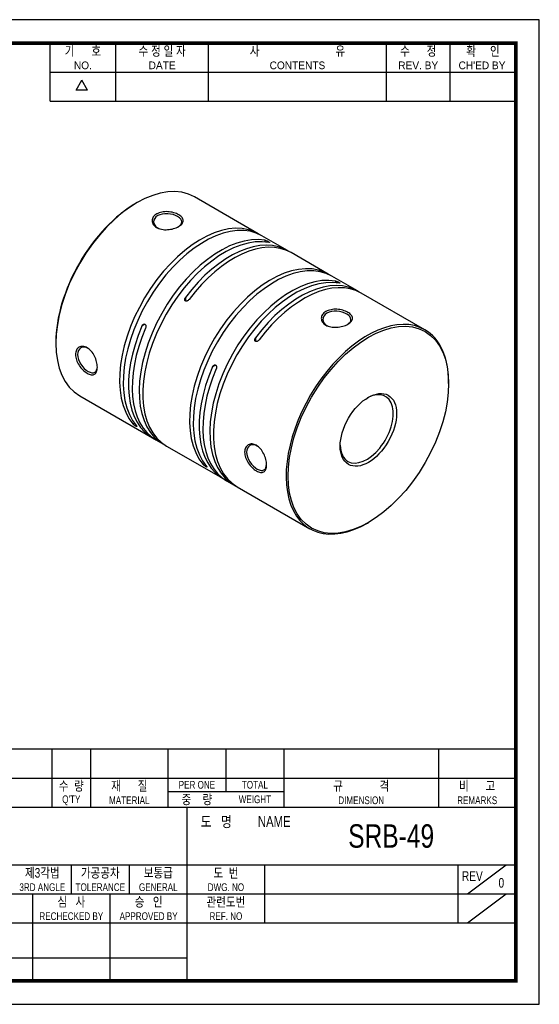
# Model space of a CAD drawing. Header units: millimetres. Extents: x 0 to 297, y 0 to 210.
# Tile 2 of 2: x 186 to 297, y 0 to 210. Entities that reach past the tile are written whole.
import ezdxf
from ezdxf.enums import TextEntityAlignment as Align

# ---------------------------------------------------------------- set-up
doc = ezdxf.new("R2010")
doc.units = ezdxf.units.MM
doc.header["$LTSCALE"] = 5
doc.layers.get('0').update_dxf_attribs({"linetype": 'CONTINUOUS'})
doc.layers.add('BM', color=2, linetype='CONTINUOUS')
doc.layers.add('D', color=7, linetype='CONTINUOUS')
doc.styles.get("Standard").update_dxf_attribs({"font": 'Gulim.ttf', "width": 0.8, "height": 3})

msp = doc.modelspace()

# ---------------------------------------------------------------- linework, layer by layer
for p, q in [((192.71392, 192.64074), (192.71392, 205)), ((206.72109, 192.64074), (206.72109, 205)), ((226.49591, 192.64074), (226.49591, 205)), ((264.39765, 192.64074), (264.39765, 205)), ((277.99284, 192.64074), (277.99284, 205)), ((192.71392, 198.82037), (291.58802, 198.82037)), ((198.25647, 194.97648), (199.49239, 197.11716)), ((200.72832, 194.97648), (199.49239, 197.11716)), ((200.72832, 194.97648), (198.25647, 194.97648)), ((192.71392, 192.64074), (291.58802, 192.64074)), ((292, 54.43705), (147.8086, 54.43705)), ((193.1259, 54.43705), (193.1259, 42.07779)), ((201.36541, 54.43705), (201.36541, 42.07779)), ((217.84443, 54.43705), (217.84443, 42.07779)), ((230.20369, 54.43705), (230.20369, 45.37359)), ((242.56295, 54.43705), (242.56295, 42.07779)), ((275.52098, 54.43705), (275.52098, 42.07779)), ((147.8086, 48.25742), (292, 48.25742)), ((217.84443, 45.37359), (242.56295, 45.37359)), ((147.8086, 42.07779), (292, 42.07779)), ((221.96418, 5), (221.96418, 42.07779)), ((147.8086, 29.71852), (292, 29.71852)), ((197.24565, 29.71852), (197.24565, 23.53889)), ((209.60492, 29.71852), (209.60492, 23.53889)), ((238.4432, 29.71852), (238.4432, 17.35926)), ((279.64074, 29.71852), (279.64074, 17.35926)), ((281.70061, 23.53889), (289.94012, 29.71852)), ((147.8086, 23.53889), (221.96418, 23.53889)), ((189.00615, 23.53889), (189.00615, 5)), ((205.48516, 23.53889), (205.48516, 5)), ((221.96418, 23.53889), (292, 23.53889)), ((281.70061, 17.35926), (289.94012, 23.53889)), ((147.8086, 17.35926), (292, 17.35926)), ((147.8086, 9.87984), (221.96418, 9.87984))]:
    msp.add_line(p, q)
msp.add_lwpolyline([(297, 210), (0, 210), (0, 0), (297, 0)], close=True)
msp.add_lwpolyline([(292, 205, 0.8, 0.8, 0), (5, 205, 0.8, 0.8, 0), (5, 5, 0.8, 0.8, 0), (292, 5, 0.8, 0.8, 0)], format="xyseb", close=True)
at = {"layer": 'BM', "ltscale": 25.4}
for p, q in [((211.28349, 170.98296), (211.07136, 170.86049)), ((237.10994, 164.35805), (223.53349, 172.19642)), ((243.33248, 160.76547), (237.88776, 163.90898)), ((238.54246, 162.60128), (238.54246, 162.9429)), ((252.0299, 155.74401), (244.1103, 160.31639)), ((258.25244, 152.15143), (252.80771, 155.29494)), ((253.60383, 153.90559), (253.60383, 154.24721)), ((272.6067, 143.86399), (259.03025, 151.70235)), ((221.5719, 150.7771), (221.5719, 150.02429)), ((212.94097, 145.03635), (212.28902, 144.65994)), ((193.95938, 141.22166), (193.95938, 140.97671)), ((236.49185, 142.16306), (236.49185, 141.41025)), ((228.00235, 136.34066), (227.35039, 135.96425)), ((277.68082, 132.4035), (277.68082, 132.64845)), ((199.03349, 129.76117), (214.51913, 120.82054)), ((210.37983, 123.79845), (210.67568, 123.96926)), ((215.29695, 120.37146), (216.78187, 119.51414)), ((217.55969, 119.06507), (229.58051, 112.12485)), ((225.29978, 115.18441), (225.59564, 115.35522)), ((230.35832, 111.67577), (231.84325, 110.81845)), ((232.62106, 110.36938), (248.1067, 101.42874)), ((260.3567, 102.6422), (260.56884, 102.76467))]:
    msp.add_line(p, q, dxfattribs=at)
for centre, major_axis, start_param, end_param in [((211.28349, 150.9788), (-12.25, -21.21762), 3.141592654, 6.283185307), ((211.07136, 151.10127), (12.1, 20.95781), 0.785398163, 2.35619449), ((224.85994, 143.14043), (-12.25, -21.21762), 3.109839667, 6.078930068), ((225.63776, 142.69136), (-12.25, -21.21762), 3.141592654, 6.078930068), ((229.03187, 140.73176), (12.25, 21.21762), 0.204255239, 3.173345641), ((229.80969, 140.28269), (12.25, 21.21762), 0.204255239, 3.141592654), ((231.08248, 139.54784), (-12.25, -21.21762), 3.109839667, 4.508133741), ((231.8603, 139.09877), (-12.25, -21.21762), 3.141592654, 4.508133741), ((239.7799, 134.52639), (-12.25, -21.21762), 3.109839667, 6.078930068), ((240.55771, 134.07732), (-12.25, -21.21762), 3.141592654, 6.078930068), ((244.09325, 132.03608), (12.25, 21.21762), 0.204255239, 3.173345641), ((246.00244, 130.93381), (-12.25, -21.21762), 3.109839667, 4.508133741), ((244.87106, 131.587), (12.25, 21.21762), 0.204255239, 3.141592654), ((246.78025, 130.48473), (-12.25, -21.21762), 3.141592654, 4.508133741), ((260.3567, 122.64636), (12.25, 21.21762), 0, 3.926990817), ((226.76913, 142.03816), (12.25, 21.21762), 1.775051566, 3.173345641), ((227.54695, 141.58909), (12.25, 21.21762), 1.775051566, 3.141592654), ((260.3567, 122.64636), (12.25, 21.21762), 5.497787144, 6.283185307), ((241.83051, 133.34247), (12.25, 21.21762), 1.775051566, 3.173345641), ((242.60832, 132.8934), (12.25, 21.21762), 1.775051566, 3.141592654), ((260.21528, 122.72801), (-4, -6.9282), 0, 3.896209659), ((260.21528, 122.72801), (-4, -6.9282), 5.528568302, 6.283185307)]:
    msp.add_ellipse(centre, major_axis=major_axis, ratio=0.577350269, start_param=start_param, end_param=end_param, dxfattribs=at)
for major_axis in [(-12.1, -20.95781), (4.25, 7.36122)]:
    msp.add_ellipse((260.56884, 122.52389), major_axis=major_axis, ratio=0.577350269, dxfattribs=at)
for points, knots in [([(220.12233, 165.87986), (219.81342, 165.70152), (219.07132, 165.39787), (217.77125, 165.16577), (216.47191, 165.24093), (215.36401, 165.62852), (214.63767, 166.29959), (214.37988, 167.12244), (214.65346, 167.9472), (215.39283, 168.62035), (216.50648, 169.01728), (217.80817, 169.10205), (219.10767, 168.88055), (220.21588, 168.42978), (220.94169, 167.82157), (221.19786, 167.14421), (220.92272, 166.46672), (220.43127, 166.05821), (220.12233, 165.87986)], [0, 0, 0, 0, 0.062860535, 0.125504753, 0.187822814, 0.249918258, 0.312038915, 0.374410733, 0.437045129, 0.499995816, 0.562935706, 0.625560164, 0.68794678, 0.750085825, 0.812175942, 0.874483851, 0.93713323, 1, 1, 1, 1]), ([(220.02716, 165.82837), (220.50977, 166.13634), (221.08967, 166.91959), (220.14027, 168.10799), (217.78985, 168.80979), (215.43764, 168.38543), (214.46407, 166.88944), (215.16941, 165.8073), (215.86332, 165.46886), (215.96945, 165.42497)], [0.0090712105, 0.0090712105, 0.0090712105, 0.0090712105, 0.1250181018, 0.2499178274, 0.3749529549, 0.5000030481, 0.6250751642, 0.7500768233, 0.771282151, 0.771282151, 0.771282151, 0.771282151]), ([(238.54246, 162.9429), (238.59752, 162.93293), (238.66522, 162.9154), (238.73971, 162.89168), (238.80921, 162.86956), (238.88719, 162.8412), (238.9662, 162.80899), (239.02107, 162.78662), (239.07785, 162.76181), (239.13201, 162.73638), (239.18647, 162.71081), (239.23991, 162.68381), (239.2862, 162.65835)], [0, 0, 0, 0, 0.1477984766, 0.1477984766, 0.1477984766, 0.28581477, 0.28581477, 0.28581477, 0.3809519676, 0.3809519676, 0.3809519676, 0.4769303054, 0.4769303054, 0.4769303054, 0.4769303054]), ([(239.2862, 162.65835), (239.29798, 162.65187), (239.30936, 162.64546), (239.32028, 162.63916), (239.35822, 162.61725), (239.39093, 162.59635), (239.41584, 162.57819), (239.44068, 162.56008), (239.45853, 162.54417), (239.46907, 162.5312)], [0.4769303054, 0.4769303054, 0.4769303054, 0.4769303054, 0.5008978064, 0.5008978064, 0.5008978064, 0.5854545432, 0.5854545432, 0.5854545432, 0.6695897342, 0.6695897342, 0.6695897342, 0.6695897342]), ([(239.47988, 162.49863), (239.47551, 162.48946), (239.46146, 162.48426), (239.43971, 162.48271), (239.41195, 162.48074), (239.37086, 162.48467), (239.32028, 162.49383)], [0.7594255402, 0.7594255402, 0.7594255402, 0.7594255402, 0.8648446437, 0.8648446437, 0.8648446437, 1, 1, 1, 1]), ([(253.60383, 154.24721), (253.6589, 154.23724), (253.72659, 154.21971), (253.80108, 154.196), (253.87058, 154.17387), (253.94857, 154.14551), (254.02757, 154.1133), (254.08245, 154.09093), (254.13922, 154.06612), (254.19339, 154.04069), (254.24784, 154.01512), (254.30129, 153.98812), (254.34758, 153.96266), (254.35935, 153.95618), (254.37074, 153.94977), (254.38165, 153.94347), (254.4196, 153.92156), (254.4523, 153.90066), (254.47721, 153.8825), (254.50205, 153.86439), (254.5199, 153.84849), (254.53044, 153.83551), (254.54171, 153.82165), (254.54499, 153.81077), (254.54126, 153.80294), (254.53688, 153.79378), (254.52284, 153.78857), (254.50109, 153.78703)], [0, 0, 0, 0, 0.1477984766, 0.1477984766, 0.1477984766, 0.28581477, 0.28581477, 0.28581477, 0.3809519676, 0.3809519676, 0.3809519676, 0.4769303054, 0.4769303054, 0.4769303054, 0.5008978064, 0.5008978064, 0.5008978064, 0.5854545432, 0.5854545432, 0.5854545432, 0.6695897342, 0.6695897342, 0.6695897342, 0.7594255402, 0.7594255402, 0.7594255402, 0.8648446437, 0.8648446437, 0.8648446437, 0.8648446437]), ([(221.60597, 150.00731), (221.5942, 150.01231), (221.58281, 150.01799), (221.5719, 150.02429), (221.53395, 150.04619), (221.50125, 150.07639), (221.47634, 150.11175), (221.4515, 150.14701), (221.43365, 150.18823), (221.42311, 150.23184), (221.41184, 150.27844), (221.40856, 150.32879), (221.41229, 150.37948), (221.41666, 150.4389), (221.43071, 150.50011), (221.45246, 150.55936), (221.48022, 150.63501), (221.52131, 150.70953), (221.5719, 150.7771)], [0.4769303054, 0.4769303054, 0.4769303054, 0.4769303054, 0.5008978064, 0.5008978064, 0.5008978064, 0.5854545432, 0.5854545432, 0.5854545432, 0.6695897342, 0.6695897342, 0.6695897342, 0.7594255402, 0.7594255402, 0.7594255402, 0.8648446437, 0.8648446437, 0.8648446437, 1, 1, 1, 1]), ([(222.34971, 150.32803), (222.29465, 150.25448), (222.22695, 150.1863), (222.15246, 150.13061), (222.08296, 150.07865), (222.00498, 150.0358), (221.92597, 150.00938), (221.8711, 149.99103), (221.81433, 149.98019), (221.76016, 149.97926), (221.70571, 149.97833), (221.65226, 149.98764), (221.60597, 150.00731)], [0, 0, 0, 0, 0.1477984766, 0.1477984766, 0.1477984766, 0.28581477, 0.28581477, 0.28581477, 0.3809519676, 0.3809519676, 0.3809519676, 0.4769303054, 0.4769303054, 0.4769303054, 0.4769303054]), ([(251.51787, 147.75363), (251.82679, 147.932), (252.56894, 148.19577), (253.86907, 148.28148), (255.16831, 148.06082), (256.27626, 147.61031), (257.00255, 147.00193), (257.26031, 146.32434), (256.98672, 145.646), (256.24715, 145.0331), (255.1333, 144.57615), (253.83158, 144.34499), (252.53224, 144.42115), (251.42431, 144.80909), (250.69851, 145.48019), (250.44229, 146.30313), (250.71763, 147.12687), (251.20898, 147.57529), (251.51787, 147.75363)], [0, 0, 0, 0, 0.06286677, 0.125516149, 0.187824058, 0.249914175, 0.31205322, 0.374439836, 0.437064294, 0.500004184, 0.562954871, 0.625589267, 0.687961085, 0.750081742, 0.812177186, 0.874495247, 0.937139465, 1, 1, 1, 1]), ([(251.73, 147.38621), (251.17586, 147.06628), (250.52697, 146.06984), (251.23057, 144.98794), (251.92368, 144.64919), (252.02988, 144.60517)], [0, 0, 0, 0, 0.1250082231, 0.2499231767, 0.271155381, 0.271155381, 0.271155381, 0.271155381]), ([(256.08942, 145.00758), (256.57228, 145.31566), (257.15261, 146.09951), (256.2013, 147.28814), (253.85103, 147.98894), (252.28418, 147.70617), (251.73, 147.38621)], [0.5090555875, 0.5090555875, 0.5090555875, 0.5090555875, 0.6250470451, 0.7500821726, 0.8749818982, 1, 1, 1, 1]), ([(212.28902, 144.65994), (212.32518, 144.7444), (212.37421, 144.82335), (212.432, 144.88869), (212.48591, 144.94965), (212.54946, 145.00083), (212.61686, 145.03396), (212.66367, 145.05696), (212.71354, 145.07179), (212.76265, 145.07563), (212.81201, 145.0795), (212.86212, 145.07212), (212.90732, 145.05308)], [0, 0, 0, 0, 0.1477984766, 0.1477984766, 0.1477984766, 0.28581477, 0.28581477, 0.28581477, 0.3809519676, 0.3809519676, 0.3809519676, 0.4769303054, 0.4769303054, 0.4769303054, 0.4769303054]), ([(212.90732, 145.05308), (212.91881, 145.04824), (212.93006, 145.04265), (212.94097, 145.03635), (212.97892, 145.01444), (213.01337, 144.98324), (213.04156, 144.94599), (213.06966, 144.90884), (213.09236, 144.86482), (213.10886, 144.81777), (213.1265, 144.76749), (213.13756, 144.71265), (213.14247, 144.65697), (213.14823, 144.5917), (213.14571, 144.52383), (213.13618, 144.45753), (213.124, 144.37288), (213.10006, 144.28846), (213.06683, 144.21087)], [0.4769303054, 0.4769303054, 0.4769303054, 0.4769303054, 0.5008978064, 0.5008978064, 0.5008978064, 0.5854545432, 0.5854545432, 0.5854545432, 0.6695897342, 0.6695897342, 0.6695897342, 0.7594255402, 0.7594255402, 0.7594255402, 0.8648446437, 0.8648446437, 0.8648446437, 1, 1, 1, 1]), ([(236.49185, 141.41025), (236.4539, 141.43216), (236.4212, 141.46235), (236.39629, 141.49771), (236.37145, 141.53297), (236.3536, 141.57419), (236.34306, 141.6178), (236.33179, 141.6644), (236.32851, 141.71475), (236.33224, 141.76544), (236.33662, 141.82486), (236.35066, 141.88607), (236.37241, 141.94532), (236.40018, 142.02097), (236.44126, 142.09549), (236.49185, 142.16306)], [0.5008978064, 0.5008978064, 0.5008978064, 0.5008978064, 0.5854545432, 0.5854545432, 0.5854545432, 0.6695897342, 0.6695897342, 0.6695897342, 0.7594255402, 0.7594255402, 0.7594255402, 0.8648446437, 0.8648446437, 0.8648446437, 1, 1, 1, 1]), ([(237.26967, 141.71399), (237.2146, 141.64044), (237.14691, 141.57226), (237.07242, 141.51657), (237.00292, 141.46461), (236.92493, 141.42176), (236.84593, 141.39534), (236.79105, 141.37699), (236.73428, 141.36615), (236.68011, 141.36522), (236.62566, 141.36429), (236.57221, 141.3736), (236.52592, 141.39327)], [0, 0, 0, 0, 0.1477984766, 0.1477984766, 0.1477984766, 0.28581477, 0.28581477, 0.28581477, 0.3809519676, 0.3809519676, 0.3809519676, 0.4769303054, 0.4769303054, 0.4769303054, 0.4769303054]), ([(202.79821, 135.87361), (202.7982, 135.51693), (202.69012, 134.88716), (202.24109, 134.30999), (201.52633, 134.19317), (200.63672, 134.51764), (199.69238, 135.25175), (198.85088, 136.26626), (198.27341, 137.43596), (198.06013, 138.59898), (198.2732, 139.57598), (198.85064, 140.22527), (199.6922, 140.41353), (200.63669, 140.12017), (201.52631, 139.35445), (202.24102, 138.26685), (202.69017, 137.02491), (202.79822, 136.23032), (202.79821, 135.87361)], [0, 0, 0, 0, 0.062860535, 0.125504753, 0.187822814, 0.249918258, 0.312038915, 0.374410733, 0.437045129, 0.499995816, 0.562935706, 0.625560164, 0.68794678, 0.750085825, 0.812175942, 0.874483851, 0.93713323, 1, 1, 1, 1]), ([(201.11579, 139.6975), (201.02472, 139.76746), (200.38452, 140.19931), (199.09458, 140.26895), (198.28598, 138.67755), (199.09476, 136.42841), (200.87769, 134.74398), (202.38153, 134.51599), (202.76985, 135.40997), (202.79523, 135.98195)], [0.228712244, 0.228712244, 0.228712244, 0.228712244, 0.2499178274, 0.3749529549, 0.5000030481, 0.6250751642, 0.7500768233, 0.8749917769, 0.9909407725, 0.9909407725, 0.9909407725, 0.9909407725]), ([(227.35039, 135.96425), (227.38656, 136.04871), (227.43559, 136.12767), (227.49337, 136.193), (227.54728, 136.25397), (227.61083, 136.30514), (227.67823, 136.33827), (227.72504, 136.36127), (227.77491, 136.3761), (227.82402, 136.37994), (227.87339, 136.38381), (227.9235, 136.37643), (227.96869, 136.35739)], [0, 0, 0, 0, 0.1477984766, 0.1477984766, 0.1477984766, 0.28581477, 0.28581477, 0.28581477, 0.3809519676, 0.3809519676, 0.3809519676, 0.4769303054, 0.4769303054, 0.4769303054, 0.4769303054]), ([(227.96869, 136.35739), (227.98019, 136.35255), (227.99143, 136.34696), (228.00235, 136.34066), (228.04029, 136.31875), (228.07475, 136.28755), (228.10293, 136.2503), (228.13104, 136.21315), (228.15373, 136.16913), (228.17024, 136.12208), (228.18787, 136.0718), (228.19894, 136.01696), (228.20385, 135.96128), (228.2096, 135.89601), (228.20708, 135.82815), (228.19755, 135.76184), (228.18538, 135.67719), (228.16143, 135.59277), (228.12821, 135.51518)], [0.4769303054, 0.4769303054, 0.4769303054, 0.4769303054, 0.5008978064, 0.5008978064, 0.5008978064, 0.5854545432, 0.5854545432, 0.5854545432, 0.6695897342, 0.6695897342, 0.6695897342, 0.7594255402, 0.7594255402, 0.7594255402, 0.8648446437, 0.8648446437, 0.8648446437, 1, 1, 1, 1]), ([(211.03178, 123.27671), (210.99384, 123.29862), (210.95134, 123.32518), (210.90826, 123.35383), (210.86531, 123.3824), (210.82068, 123.41376), (210.77765, 123.44549), (210.73165, 123.47941), (210.68641, 123.51451), (210.64438, 123.54876), (210.59511, 123.5889), (210.54912, 123.62876), (210.50868, 123.66621), (210.45705, 123.71403), (210.41305, 123.75922), (210.37983, 123.79845)], [0.5008978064, 0.5008978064, 0.5008978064, 0.5008978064, 0.5854545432, 0.5854545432, 0.5854545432, 0.6695897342, 0.6695897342, 0.6695897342, 0.7594255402, 0.7594255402, 0.7594255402, 0.8648446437, 0.8648446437, 0.8648446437, 1, 1, 1, 1]), ([(211.15764, 123.34938), (211.19381, 123.30668), (211.21901, 123.27058), (211.22999, 123.24494), (211.24024, 123.22103), (211.23835, 123.20545), (211.22173, 123.20164), (211.21019, 123.199), (211.19119, 123.202), (211.16491, 123.21133), (211.13849, 123.22071), (211.1037, 123.23694), (211.06352, 123.25887), (211.0533, 123.26445), (211.0427, 123.27041), (211.03178, 123.27671)], [0, 0, 0, 0, 0.1477984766, 0.1477984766, 0.1477984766, 0.28581477, 0.28581477, 0.28581477, 0.3809519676, 0.3809519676, 0.3809519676, 0.4769303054, 0.4769303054, 0.4769303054, 0.5008978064, 0.5008978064, 0.5008978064, 0.5008978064]), ([(234.19375, 117.74739), (234.19374, 118.10411), (234.33639, 118.75395), (234.91223, 119.40412), (235.75294, 119.5937), (236.69707, 119.3007), (237.58709, 118.53491), (238.30278, 117.44757), (238.75344, 116.2047), (238.91445, 115.01173), (238.75325, 114.06491), (238.30258, 113.48881), (237.58695, 113.37331), (236.69703, 113.69822), (235.75293, 114.43243), (234.91214, 115.44735), (234.33643, 116.61616), (234.19376, 117.39069), (234.19375, 117.74739)], [0, 0, 0, 0, 0.06286677, 0.125516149, 0.187824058, 0.249914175, 0.31205322, 0.374439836, 0.437064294, 0.500004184, 0.562954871, 0.625589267, 0.687961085, 0.750081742, 0.812177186, 0.874495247, 0.937139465, 1, 1, 1, 1]), ([(234.61802, 117.74739), (234.61801, 117.10752), (235.15651, 115.6092), (236.93847, 113.92428), (238.44353, 113.69457), (238.83229, 114.589), (238.85768, 115.16135)], [0, 0, 0, 0, 0.1250082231, 0.2499231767, 0.3749248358, 0.4909457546, 0.4909457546, 0.4909457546, 0.4909457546]), ([(237.17625, 118.87831), (237.08506, 118.94825), (236.44523, 119.37903), (235.15656, 119.44743), (234.61802, 118.3873), (234.61802, 117.74739)], [0.728856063, 0.728856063, 0.728856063, 0.728856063, 0.7500821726, 0.8749818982, 1, 1, 1, 1]), ([(225.6976, 114.83145), (225.65161, 114.86537), (225.60636, 114.90047), (225.56433, 114.93472), (225.51506, 114.97486), (225.46907, 115.01472), (225.42863, 115.05218), (225.377, 115.09999), (225.333, 115.14518), (225.29978, 115.18441)], [0.6695897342, 0.6695897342, 0.6695897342, 0.6695897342, 0.7594255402, 0.7594255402, 0.7594255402, 0.8648446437, 0.8648446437, 0.8648446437, 1, 1, 1, 1]), ([(225.98347, 114.64483), (225.97326, 114.65041), (225.96265, 114.65637), (225.95174, 114.66267), (225.91379, 114.68458), (225.87129, 114.71114), (225.82821, 114.73979), (225.78526, 114.76836), (225.74063, 114.79972), (225.6976, 114.83145)], [0.4769303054, 0.4769303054, 0.4769303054, 0.4769303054, 0.5008978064, 0.5008978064, 0.5008978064, 0.5854545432, 0.5854545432, 0.5854545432, 0.6695897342, 0.6695897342, 0.6695897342, 0.6695897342]), ([(226.14169, 114.5876), (226.13014, 114.58496), (226.11114, 114.58796), (226.08486, 114.59729), (226.05844, 114.60667), (226.02366, 114.6229), (225.98347, 114.64483)], [0.28581477, 0.28581477, 0.28581477, 0.28581477, 0.3809519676, 0.3809519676, 0.3809519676, 0.4769303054, 0.4769303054, 0.4769303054, 0.4769303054]), ([(226.0776, 114.73534), (226.11376, 114.69264), (226.13896, 114.65654), (226.14995, 114.6309), (226.1602, 114.60699), (226.15831, 114.59141), (226.14169, 114.5876)], [0, 0, 0, 0, 0.1477984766, 0.1477984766, 0.1477984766, 0.28581477, 0.28581477, 0.28581477, 0.28581477])]:
    msp.add_open_spline(points, degree=3, knots=knots, dxfattribs=at)
for points in [[(239.46907, 162.5312), (239.48033, 162.51734), (239.48361, 162.50646), (239.47988, 162.49863)], [(254.50109, 153.78703), (254.47332, 153.78505), (254.43224, 153.78898), (254.38165, 153.79814)], [(236.52592, 141.39327), (236.51415, 141.39827), (236.50276, 141.40395), (236.49185, 141.41025)]]:
    msp.add_open_spline(points, degree=3, dxfattribs=at)

# ---------------------------------------------------------------- texts
at = {"layer": 'D', "width": 0.8}
for s, height, p in [('기      호', 2.059877, (199.71751, 203.3521)), ('수 정 일 자', 2.059877, (216.6085, 203.3521)), ('사                           유', 2.0598771, (245.44678, 203.3521)), ('수      정', 2.059877, (271.19524, 203.3521)), ('확     인', 2.059877, (284.99642, 203.3521)), ('수  량', 2.059877, (197.24565, 46.60952)), ('재      질', 2.059877, (209.60492, 46.60952)), ('PER ONE', 1.647902, (224.02406, 46.8155)), ('TOTAL', 1.647902, (236.38332, 46.8155)), ('규             격', 2.0598771, (259.04197, 46.60952)), ('비      고', 2.059877, (283.76049, 46.60952)), ("Q'TY", 1.647902, (197.24565, 43.5197)), ('MATERIAL', 1.647902, (209.60492, 43.5197)), ('중    량', 2.059877, (224.02406, 43.72569)), ('WEIGHT', 1.647902, (236.38332, 43.72569)), ('DIMENSION', 1.647902, (259.04197, 43.5197)), ('REMARKS', 1.647902, (283.76049, 43.5197)), ('도   명', 2.307062, (228.14381, 38.98797)), ('NAME', 2.307062, (240.50307, 38.98797)), ('SRB-49', 5, (265.42755, 35.89816)), ('제3각법', 2.059877, (191.06602, 28.07062)), ('가공공차', 2.059877, (203.42529, 28.07062)), ('보통급', 2.059877, (215.78455, 28.07062)), ('도  번', 2.059877, (230.20369, 28.07062)), ('REV', 2.059877, (282.73055, 27.34967)), ('3RD ANGLE', 1.647902, (191.06602, 24.98081)), ('TOLERANCE', 1.647902, (203.42529, 24.98081)), ('GENERAL', 1.647902, (215.78455, 24.98081)), ('DWG. NO', 1.647902, (230.20369, 24.98081)), ('0', 2.05988, (288.91018, 25.90775)), ('심   사', 2.059877, (197.24565, 21.89099)), ('승   인', 2.059877, (213.72467, 21.89099)), ('관련도번', 2.059877, (230.20369, 21.89099)), ('REF. NO', 1.647902, (230.20369, 18.80118))]:
    msp.add_text(s, height=height, dxfattribs=at).set_placement(p, align=Align.MIDDLE)
at = {"layer": 'D'}
for s, p in [('NO.', (199.71751, 200.26228)), ('DATE', (216.6085, 200.26228)), ('CONTENTS', (245.44678, 200.26228)), ('REV. BY', (271.19524, 200.26228)), ("CH'ED BY", (284.79043, 200.26228))]:
    msp.add_text(s, height=1.647902, dxfattribs=at).set_placement(p, align=Align.MIDDLE)
at = {"layer": 'D', "width": 0.8}
for s, p in [('RECHECKED BY', (197.24565, 17.97719)), ('APPROVED BY', (213.72467, 17.97719))]:
    msp.add_text(s, height=1.6479017, dxfattribs=at).set_placement(p, align=Align.CENTER)

doc.saveas('drawing.dxf')
